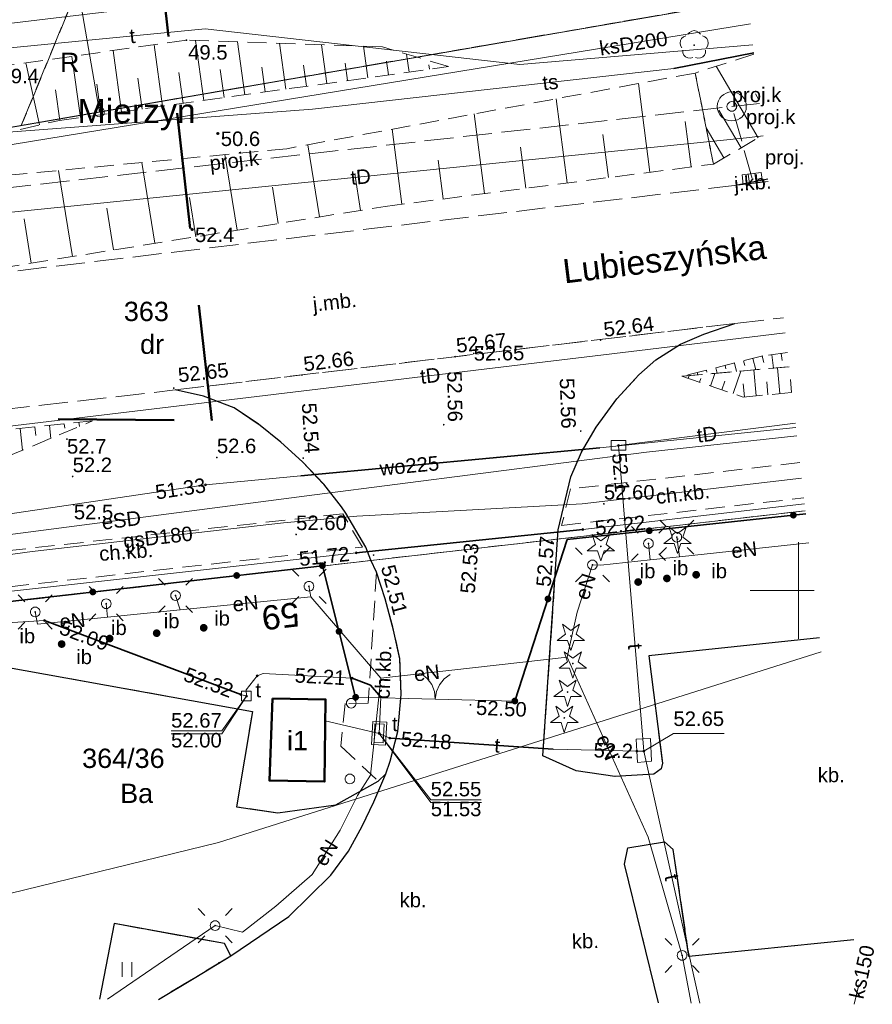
# Model space of a CAD drawing. Extents: x 5462052 to 5462554, y 5922477 to 5923179.
# Tile 27 of 42: x 5462510 to 5462554, y 5922479 to 5922530. Entities that reach past the tile are written whole.
import ezdxf
from ezdxf.enums import TextEntityAlignment as Align

# ---------------------------------------------------------------- set-up
doc = ezdxf.new("R2010")
doc.units = 0
doc.header["$PDMODE"] = 32
doc.header["$PDSIZE"] = 0.1
for name, pattern in [('PRZER1-1', [2, 1, -1]), ('PRZER2-1', [3, 2, -1]), ('PRZER3-1', [4, 3, -1]), ('PRZER3-2', [5, 3, -2])]:
    doc.linetypes.add(name, pattern=pattern)
doc.layers.get('0').update_dxf_attribs({"linetype": 'CONTINUOUS', "lineweight": 13})
doc.layers.add('!pomiar wys', color=7, linetype='CONTINUOUS')
for name, color, linetype, lineweight in [('EGBO', 7, 'CONTINUOUS', 18), ('EGBU', 7, 'CONTINUOUS', 50), ('EGBU_O', 7, 'CONTINUOUS', 50), ('EGDE', 7, 'CONTINUOUS', 18), ('EGDE_O', 7, 'CONTINUOUS', 18), ('EGPG', 7, 'CONTINUOUS', 18), ('GELULI_O', 7, 'PRZER3-1', 18), ('GEPADR', 7, 'CONTINUOUS', 18), ('GEPADR_O', 7, 'CONTINUOUS', 18), ('GESDRK', 7, 'CONTINUOUS', 0), ('GESMSC_O', 7, 'CONTINUOUS', 13), ('GUPPRZ', 7, 'CONTINUOUS', 18), ('GUPPRZ_O', 7, 'CONTINUOUS', 18), ('OTDI', 7, 'CONTINUOUS', 18), ('OTDI_O', 7, 'CONTINUOUS', 18), ('OTKC', 7, 'PRZER2-1', 18), ('OTKC_O', 7, 'PRZER2-1', 18), ('OTKJ', 7, 'PRZER3-1', 18), ('OTKJ_O', 7, 'PRZER3-1', 18), ('OTKK', 7, 'CONTINUOUS', 25), ('OTKU', 7, 'PRZER3-1', 18), ('OTKU_O', 7, 'PRZER3-1', 18), ('OTOB', 7, 'CONTINUOUS', 18), ('OTOO', 7, 'CONTINUOUS', 35), ('OTRK', 7, 'PRZER2-1', 18), ('OTRN', 7, 'CONTINUOUS', 13), ('OTRN_O', 7, 'CONTINUOUS', 13), ('OTRS', 7, 'CONTINUOUS', 13), ('OTRS_O', 7, 'CONTINUOUS', 13), ('OTZT', 7, 'PRZER2-1', 18), ('SUEO', 7, 'CONTINUOUS', 18), ('SULO', 7, 'CONTINUOUS', 35), ('SUPK', 7, 'CONTINUOUS', 18), ('SUPK_O', 7, 'CONTINUOUS', 18), ('SUPW', 7, 'CONTINUOUS', 18), ('SUPW_O', 7, 'CONTINUOUS', 18), ('zakres', 5, 'PRZER3-2', 50)]:
    doc.layers.add(name, color=color, linetype=linetype, lineweight=lineweight)
for name, color, linetype, lineweight, true_color in [('EGKK', 7, 'PRZER3-1', 18, 0x24bc24), ('EGUG', 7, 'PRZER1-1', 18, 0x008000), ('EGUG_O', 7, 'PRZER1-1', 18, 0x008000), ('OTZG', 7, 'CONTINUOUS', 18, 0x008000), ('OTZL', 7, 'CONTINUOUS', 18, 0x008000), ('SUEP', 1, 'CONTINUOUS', 18, 0xff0000), ('SUEP_O', 1, 'CONTINUOUS', 18, 0xff0000), ('SUGP', 7, 'CONTINUOUS', 18, 0xbfbf00), ('SUGP_O', 7, 'CONTINUOUS', 18, 0xbfbf00), ('SUKK', 7, 'CONTINUOUS', 18, 0x803300), ('SUKK_O', 7, 'CONTINUOUS', 18, 0x803300), ('SUKP', 7, 'CONTINUOUS', 18, 0x803300), ('SUKP_O', 7, 'CONTINUOUS', 18, 0x803300), ('SUTP', 7, 'CONTINUOUS', 18, 0xff9100), ('SUTP_O', 7, 'CONTINUOUS', 18, 0xff9100), ('SUWP', 5, 'CONTINUOUS', 18, 0x0000ff), ('SUWP_O', 5, 'CONTINUOUS', 18, 0x0000ff)]:
    doc.layers.add(name, color=color, linetype=linetype, lineweight=lineweight, true_color=true_color)
doc.styles.add('GEO-INFO', font='arial.ttf')

# ---------------------------------------------------------------- blocks, each defined once
blk = doc.blocks.new('OKRAG_PELNY')
at = {"color": 0}
blk.add_lwpolyline([(0, 0.5), (0.12941, 0.482963), (0.25, 0.433013), (0.353553, 0.353553), (0.433013, 0.25), (0.482963, 0.12941), (0.5, 0), (0.482963, -0.12941), (0.433013, -0.25), (0.353553, -0.353553), (0.25, -0.433013), (0.12941, -0.482963), (0, -0.5), (-0.12941, -0.482963), (-0.25, -0.433013), (-0.353553, -0.353553), (-0.433013, -0.25), (-0.482963, -0.12941), (-0.5, 0), (-0.482963, 0.12941), (-0.433013, 0.25), (-0.353553, 0.353553), (-0.25, 0.433013), (-0.12941, 0.482963)], close=True, dxfattribs=at)
blk = doc.blocks.new('POINT')
at = {"color": 0}
blk.add_point((0, 0), dxfattribs=at)
blk = doc.blocks.new('EPPGS')
at = {"color": 0}
blk.add_lwpolyline([(0, 0.5), (0.154508, 0.475528), (0.293893, 0.404508), (0.404508, 0.293893), (0.475528, 0.154508), (0.5, 0), (0.475528, -0.154508), (0.404508, -0.293893), (0.293893, -0.404508), (0.154508, -0.475528), (0, -0.5), (-0.154508, -0.475528), (-0.293893, -0.404508), (-0.404508, -0.293893), (-0.475528, -0.154508), (-0.5, 0), (-0.475528, 0.154508), (-0.404508, 0.293893), (-0.293893, 0.404508), (-0.154508, 0.475528)], close=True, dxfattribs=at)
blk = doc.blocks.new('KWADRAT_NIEPRZEZR')
at = {"color": 0}
blk.add_lwpolyline([(-0.5, -0.5), (0.5, -0.5), (0.5, 0.5), (-0.5, 0.5)], close=True, dxfattribs=at)
blk = doc.blocks.new('PROSTOKAT1_5-1_PELNY')
at = {"color": 0}
blk.add_lwpolyline([(0.75, -0.5), (-0.75, -0.5), (-0.75, 0.5), (0.75, 0.5)], close=True, dxfattribs=at)
blk = doc.blocks.new('SPDIP')
blk.add_hatch(color=0).paths.add_polyline_path([(0, -0.09), (0.027812, -0.085595), (0.052901, -0.072812), (0.072812, -0.052901), (0.085595, -0.027812), (0.09, 0), (0.085595, 0.027812), (0.072812, 0.052901), (0.052901, 0.072812), (0.027812, 0.085595), (0, 0.09), (-0.027812, 0.085595), (-0.052901, 0.072812), (-0.072812, 0.052901), (-0.085595, 0.027812), (-0.09, 0), (-0.085595, -0.027812), (-0.072812, -0.052901), (-0.052901, -0.072812), (-0.027812, -0.085595)])
at = {"color": 0}
blk.add_lwpolyline([(0.544942, 0.177062), (1.426676, -0.463555), (0.336792, -0.463555), (0, -1.500096), (-0.336792, -0.463555), (-1.426676, -0.463555), (-0.544942, 0.177062), (-0.881734, 1.213603), (0, 0.572986), (0.881734, 1.213603)], close=True, dxfattribs=at)
blk = doc.blocks.new('KOLO')
blk.add_hatch(color=0).paths.add_polyline_path([(-0.5, 0), (-0.482963, -0.12941), (-0.433013, -0.25), (-0.353553, -0.353553), (-0.25, -0.433013), (-0.12941, -0.482963), (0, -0.5), (0.12941, -0.482963), (0.25, -0.433013), (0.353553, -0.353553), (0.433013, -0.25), (0.482963, -0.12941), (0.5, 0), (0.482963, 0.12941), (0.433013, 0.25), (0.353553, 0.353553), (0.25, 0.433013), (0.12941, 0.482963), (0, 0.5), (-0.12941, 0.482963), (-0.25, 0.433013), (-0.353553, 0.353553), (-0.433013, 0.25), (-0.482963, 0.12941)])
blk = doc.blocks.new('SUEO')
blk.add_hatch(color=0).paths.add_polyline_path([(-0.002174, 0.089974), (0.023762, 0.086807), (0.042561, 0.0793), (0.060131, 0.066965), (0.076266, 0.047786), (0.086234, 0.025762), (0.089972, 0.002226), (0.088646, -0.015553), (0.081114, -0.038994), (0.066834, -0.060276), (0.049699, -0.075033), (0.027576, -0.085671), (0.004027, -0.08991), (-0.019639, -0.087831), (-0.040932, -0.080154), (-0.059082, -0.067892), (-0.073734, -0.051607), (-0.08374, -0.032979), (-0.089221, -0.011817), (-0.089063, 0.012951), (-0.082571, 0.035806), (-0.069528, 0.057148), (-0.048957, 0.075519), (-0.026898, 0.085887)])
at = {"color": 0}
for points in [[(-1.767767, 1.767767), (-1.06066, 1.06066)], [(1.767767, 1.767767), (1.06066, 1.06066)], [(-1.767767, -1.767767), (-1.06066, -1.06066)], [(1.767767, -1.767767), (1.06066, -1.06066)]]:
    blk.add_lwpolyline(points, dxfattribs=at)
blk = doc.blocks.new('SLBRA')
at = {"color": 0}
for points in [[(1.732051, 1), (1.414214, 0.585786), (1, 0.267949), (0.517638, 0.068148), (0, 0)], [(0, 0), (0.517638, -0.068148), (1, -0.267949), (1.414214, -0.585786), (1.732051, -1)]]:
    blk.add_lwpolyline(points, dxfattribs=at)
blk = doc.blocks.new('SUUS05')
at = {"color": 0}
blk.add_lwpolyline([(0.5, -0.25), (-0.5, -0.25), (-0.5, 0.25), (0.5, 0.25)], close=True, dxfattribs=at)
for points in [[(-0.175, -0.25), (-0.175, 0.25)], [(0.175, -0.25), (0.175, 0.25)]]:
    blk.add_lwpolyline(points, dxfattribs=at)
blk = doc.blocks.new('SPDLP')
blk.add_hatch(color=0).paths.add_polyline_path([(0, -0.09), (0.027812, -0.085595), (0.052901, -0.072812), (0.072812, -0.052901), (0.085595, -0.027812), (0.09, 0), (0.085595, 0.027812), (0.072812, 0.052901), (0.052901, 0.072812), (0.027812, 0.085595), (0, 0.09), (-0.027812, 0.085595), (-0.052901, 0.072812), (-0.072812, 0.052901), (-0.085595, 0.027812), (-0.09, 0), (-0.085595, -0.027812), (-0.072812, -0.052901), (-0.052901, -0.072812), (-0.027812, -0.085595)])
at = {"color": 0}
for points in [[(-0.648554, 1.126667), (-0.481106, 1.325358), (-0.255912, 1.454989), (0, 1.5), (0.255912, 1.454989), (0.481106, 1.325358), (0.648554, 1.126667)], [(-1.271938, -0.268652), (-1.40916, -0.048001), (-1.462858, 0.20623), (-1.426585, 0.463525), (-1.304695, 0.693003), (-1.11182, 0.867117), (-0.871109, 0.964971)], [(0.871109, 0.964971), (1.11182, 0.867117), (1.304695, 0.693003), (1.426585, 0.463525), (1.462858, 0.20623), (1.40916, -0.048001), (1.271938, -0.268652)], [(-0.137547, -1.292703), (-0.389802, -1.355024), (-0.648184, -1.327532), (-0.881678, -1.213525), (-1.062258, -1.026689), (-1.168249, -0.78945), (-1.186929, -0.530282)], [(1.186929, -0.530282), (1.168249, -0.78945), (1.062258, -1.026689), (0.881678, -1.213525), (0.648184, -1.327532), (0.389802, -1.355024), (0.137547, -1.292703)]]:
    blk.add_lwpolyline(points, dxfattribs=at)

msp = doc.modelspace()

# ---------------------------------------------------------------- hatches: boundary and pattern name
at = {"layer": 'OTZT', "linetype": 'Continuous'}
h = msp.add_hatch(dxfattribs=at)
h.set_pattern_fill('PTTU04', color=256, scale=0.5, style=0)
h.set_pattern_definition([(90, (5460000, 5920000), (-2.5, 2.5), [0.75, -4.25]), (90, (5460000.5, 5920000), (-2.5, 2.5), [0.75, -4.25])])
h.paths.add_polyline_path([(5462520.287, 5922481.713), (5462514.586, 5922482.752), (5462513.823, 5922478.842), (5462516.872, 5922478.821), (5462518.81, 5922479.98), (5462520.612, 5922481.079)], flags=0)

# ---------------------------------------------------------------- linework, layer by layer
at = {"layer": '!pomiar wys'}
for p in [(5462519.95, 5922523.657, 50.56), (5462518.614, 5922518.685, 52.39)]:
    msp.add_point(p, dxfattribs=at)
at = {"linetype": 'Continuous', "elevation": 100, "flags": 128}
for points in [[(5462550, 5922497.5), (5462550, 5922502.5)], [(5462547.5, 5922500), (5462550.819, 5922500)]]:
    msp.add_lwpolyline(points, dxfattribs=at)
for p in [(5462519.95, 5922523.657, 50.56), (5462518.614, 5922518.685, 52.39)]:
    msp.add_point(p)
at = {"layer": 'EGBU', "linetype": 'Continuous', "elevation": 10.18}
msp.add_lwpolyline([(5462522.77, 5922494.41), (5462525.52, 5922494.36), (5462525.47, 5922490.1), (5462522.62, 5922490.15)], close=True, dxfattribs=at)
at = {"layer": 'EGDE', "linetype": 'Continuous', "elevation": 10.22}
for points in [[(5462498.117, 5922571.208), (5462497.66, 5922569.67), (5462495.08, 5922560.98), (5462484.29, 5922524.66), (5462482.73, 5922519.39), (5462513.82, 5922524.77), (5462511.73, 5922536.82), (5462534.34, 5922570.388)], [(5462534.34, 5922570.388), (5462511.73, 5922536.82), (5462513.82, 5922524.77), (5462547.373, 5922530.573)], [(5462547.373, 5922530.573), (5462513.82, 5922524.77), (5462482.73, 5922519.39), (5462484.19, 5922504.97), (5462484.37, 5922501.25), (5462484.59, 5922496.59), (5462550.354, 5922504.126)], [(5462550.354, 5922504.126), (5462484.59, 5922496.59), (5462478.255, 5922479.089)]]:
    msp.add_lwpolyline(points, dxfattribs=at)
at = {"layer": 'EGKK', "linetype": 'PRZER3-1', "ltscale": 0.5, "elevation": 10.06}
for points in [[(5462501.413, 5922571.133), (5462484.511, 5922525.39), (5462484.29, 5922524.66), (5462482.73, 5922519.39), (5462509.772, 5922524.069), (5462514.6, 5922535.812), (5462543.02, 5922569.189)], [(5462543.02, 5922569.189), (5462514.6, 5922535.812), (5462509.772, 5922524.069), (5462547.373, 5922530.572)]]:
    msp.add_lwpolyline(points, dxfattribs=at)
at = {"layer": 'EGUG', "linetype": 'PRZER1-1', "ltscale": 0.5, "elevation": 10.08}
for points in [[(5462501.413, 5922571.133), (5462484.511, 5922525.39), (5462484.29, 5922524.66), (5462482.73, 5922519.39), (5462509.772, 5922524.069), (5462514.6, 5922535.812), (5462543.02, 5922569.189)], [(5462543.02, 5922569.189), (5462514.6, 5922535.812), (5462509.772, 5922524.069), (5462547.373, 5922530.572)], [(5462547.373, 5922530.572), (5462509.772, 5922524.069), (5462482.73, 5922519.39), (5462484.19, 5922504.97), (5462484.37, 5922501.25), (5462484.59, 5922496.59), (5462550.354, 5922504.126)], [(5462550.354, 5922504.126), (5462484.59, 5922496.59), (5462478.255, 5922479.089)]]:
    msp.add_lwpolyline(points, dxfattribs=at)
at = {"layer": 'GESDRK', "linetype": 'Continuous'}
for points in [[(5462060.497, 5922655.76), (5462134.138, 5922620.585), (5462140.637, 5922617.476), (5462379.257, 5922504.488), (5462394.555, 5922499.417), (5462403.439, 5922496.896), (5462407.291, 5922495.804), (5462408.693, 5922495.403), (5462424.663, 5922494.893), (5462438.609, 5922495.205), (5462484.365, 5922501.246), (5462484.586, 5922496.59), (5462550.354, 5922504.125)], [(5462547.373, 5922530.57), (5462513.822, 5922524.766), (5462482.733, 5922519.386)]]:
    msp.add_lwpolyline(points, dxfattribs=at)
at = {"layer": 'GUPPRZ_O', "linetype": 'Continuous', "elevation": 10.8, "flags": 128}
for points in [[(5462517.527, 5922492.58), (5462520.148, 5922492.58), (5462521.43, 5922494.53)], [(5462517.53, 5922492.722), (5462520.151, 5922492.722), (5462521.43, 5922494.53)], [(5462517.527, 5922492.58), (5462520.148, 5922492.58)], [(5462533.589, 5922489.021), (5462530.968, 5922489.021), (5462528.295, 5922492.6)], [(5462533.584, 5922489.163), (5462530.963, 5922489.163), (5462528.295, 5922492.6)], [(5462546.149, 5922492.595), (5462543.528, 5922492.595), (5462542.003, 5922491.67)], [(5462530.968, 5922489.021), (5462533.589, 5922489.021)]]:
    msp.add_lwpolyline(points, dxfattribs=at)
at = {"layer": 'OTKC', "linetype": 'PRZER2-1', "ltscale": 0.5, "elevation": 10.18}
for points in [[(5462550.074, 5922506.615), (5462538.199, 5922505.257), (5462537.742, 5922503.364), (5462550.28, 5922504.788)], [(5462526.412, 5922503.964), (5462508.485, 5922501.992)], [(5462509.167, 5922500.19), (5462527.431, 5922502.242), (5462526.412, 5922503.964)]]:
    msp.add_lwpolyline(points, dxfattribs=at)
msp.add_lwpolyline([(5462529.438, 5922494.619), (5462529.364, 5922496.466), (5462529.046, 5922497.934), (5462528.608, 5922499.565), (5462528.16, 5922500.95), (5462527.73, 5922494.16), (5462526.53, 5922494.15), (5462526.32, 5922491.93), (5462528.25, 5922490.12), (5462528.645, 5922490.512), (5462528.866, 5922491.162), (5462529.261, 5922492.704)], close=True, dxfattribs=at)
at = {"layer": 'OTKJ', "linetype": 'PRZER3-1', "ltscale": 0.5, "elevation": 10.18}
for points in [[(5462548.433, 5922521.173), (5462546.827, 5922520.983), (5462502.755, 5922515.739)], [(5462548.418, 5922521.298), (5462548.062, 5922521.222), (5462546.827, 5922520.983), (5462548.433, 5922521.173)], [(5462506.715, 5922509.123), (5462517.733, 5922510.376), (5462546.71, 5922513.82), (5462549.228, 5922514.12)]]:
    msp.add_lwpolyline(points, dxfattribs=at)
at = {"layer": 'OTKK', "linetype": 'Continuous', "elevation": 10.18}
for points in [[(5462548.418, 5922521.298), (5462548.062, 5922521.222), (5462546.827, 5922520.983)], [(5462542.262, 5922496.618), (5462542.963, 5922491.062), (5462542.897, 5922490.758), (5462542.512, 5922490.484), (5462540.491, 5922490.372), (5462538.493, 5922490.655), (5462536.768, 5922491.429), (5462537.566, 5922503.133), (5462538.214, 5922505.872), (5462538.763, 5922507.155), (5462539.533, 5922508.448), (5462540.592, 5922509.918), (5462541.745, 5922511.163), (5462542.617, 5922511.938), (5462543.89, 5922512.741), (5462545.104, 5922513.258), (5462546.71, 5922513.82)], [(5462520.612, 5922481.079), (5462523.623, 5922483.122), (5462525.804, 5922485.255), (5462526.706, 5922486.5), (5462527.417, 5922487.801), (5462528.028, 5922489.055), (5462528.645, 5922490.512), (5462528.866, 5922491.162), (5462529.261, 5922492.704), (5462529.438, 5922494.619), (5462529.364, 5922496.466), (5462529.046, 5922497.934), (5462528.608, 5922499.565), (5462528.16, 5922500.95), (5462527.867, 5922501.569), (5462527.6, 5922502.24), (5462526.57, 5922504), (5462526.349, 5922504.324), (5462525.434, 5922505.492), (5462524.354, 5922506.633), (5462523.216, 5922507.673), (5462522.053, 5922508.6), (5462520.793, 5922509.449), (5462519.199, 5922510.056), (5462517.733, 5922510.376)], [(5462482.684, 5922479.058), (5462482.971, 5922481.16), (5462483.881, 5922484.006), (5462485.347, 5922486.628), (5462487.315, 5922488.875), (5462489.538, 5922490.524), (5462489.725, 5922490.663), (5462491.73, 5922491.71), (5462496.398, 5922492.782), (5462500.456, 5922492.547), (5462501.349, 5922497.413), (5462521.739, 5922493.728), (5462520.918, 5922488.793), (5462523.057, 5922488.493), (5462526.047, 5922488.898), (5462528.25, 5922490.12), (5462528.645, 5922490.512)], [(5462551.096, 5922497.548), (5462542.262, 5922496.618)], [(5462542.748, 5922478.642), (5462540.999, 5922485.835), (5462541.174, 5922486.671), (5462543.066, 5922486.978)], [(5462552.858, 5922481.914), (5462544.333, 5922481.052), (5462543.626, 5922485.904), (5462543.507, 5922486.59), (5462543.066, 5922486.978)], [(5462520.612, 5922481.079), (5462520.287, 5922481.713), (5462514.586, 5922482.752), (5462513.823, 5922478.842)], [(5462516.872, 5922478.821), (5462518.81, 5922479.98), (5462520.612, 5922481.079)]]:
    msp.add_lwpolyline(points, dxfattribs=at)
at = {"layer": 'OTKU', "linetype": 'PRZER3-1', "ltscale": 0.5, "elevation": 10.18}
for points in [[(5462546.71, 5922513.82), (5462517.733, 5922510.376), (5462519.199, 5922510.056), (5462520.793, 5922509.449), (5462522.053, 5922508.6), (5462523.216, 5922507.673), (5462524.354, 5922506.633), (5462525.434, 5922505.492), (5462526.349, 5922504.324), (5462526.57, 5922504), (5462527.6, 5922502.24), (5462527.867, 5922501.569), (5462528.16, 5922500.95), (5462528.608, 5922499.565), (5462529.046, 5922497.934), (5462529.364, 5922496.466), (5462529.438, 5922494.619), (5462529.261, 5922492.704), (5462528.866, 5922491.162), (5462528.645, 5922490.512)], [(5462542.512, 5922490.484), (5462540.491, 5922490.372), (5462538.493, 5922490.655), (5462536.768, 5922491.429), (5462537.566, 5922503.133), (5462538.214, 5922505.872), (5462538.763, 5922507.155), (5462539.533, 5922508.448), (5462540.592, 5922509.918), (5462541.745, 5922511.163), (5462542.617, 5922511.938), (5462543.89, 5922512.741), (5462545.104, 5922513.258), (5462546.71, 5922513.82)], [(5462528.645, 5922490.512), (5462528.25, 5922490.12), (5462526.047, 5922488.898), (5462523.057, 5922488.493), (5462520.918, 5922488.793), (5462521.739, 5922493.728), (5462501.349, 5922497.413), (5462500.456, 5922492.547), (5462496.398, 5922492.782), (5462491.73, 5922491.71), (5462489.725, 5922490.663), (5462487.315, 5922488.875), (5462485.347, 5922486.628), (5462483.881, 5922484.006), (5462482.971, 5922481.16), (5462482.684, 5922479.058)], [(5462551.096, 5922497.548), (5462542.262, 5922496.618), (5462542.963, 5922491.062), (5462542.897, 5922490.758), (5462542.512, 5922490.484)], [(5462540.999, 5922485.835), (5462541.174, 5922486.671), (5462543.066, 5922486.978)], [(5462543.066, 5922486.978), (5462543.507, 5922486.59), (5462543.626, 5922485.904), (5462544.333, 5922481.052), (5462552.858, 5922481.914)], [(5462542.748, 5922478.642), (5462540.999, 5922485.835)], [(5462513.823, 5922478.842), (5462514.586, 5922482.752), (5462520.287, 5922481.713), (5462520.612, 5922481.079)], [(5462520.612, 5922481.079), (5462518.81, 5922479.98), (5462516.872, 5922478.821)]]:
    msp.add_lwpolyline(points, dxfattribs=at)
at = {"layer": 'OTOB', "linetype": 'Continuous', "elevation": 10.18}
msp.add_lwpolyline([(5462535.318, 5922494.272), (5462527.08, 5922494.469)], dxfattribs=at)
at = {"layer": 'OTOO', "linetype": 'Continuous', "elevation": 10.18}
for points in [[(5462550.372, 5922503.963), (5462538.033, 5922502.632), (5462535.318, 5922494.272)], [(5462509.037, 5922499.413), (5462525.36, 5922501.28)], [(5462525.36, 5922501.28), (5462527.08, 5922494.469)]]:
    msp.add_lwpolyline(points, dxfattribs=at)
at = {"layer": 'OTRK', "linetype": 'PRZER2-1', "ltscale": 0.5, "elevation": 10.06}
for points in [[(5462528.47, 5922528.14), (5462518.32, 5922528.49), (5462508.53, 5922527.1), (5462498.28, 5922523.37), (5462485.37, 5922521.5)], [(5462531.89, 5922527.12), (5462528.47, 5922528.14)], [(5462547.69, 5922527.763), (5462544.654, 5922526.787), (5462545.597, 5922522.072)], [(5462485.37, 5922521.5), (5462498, 5922521.24), (5462511.75, 5922524.33), (5462531.89, 5922527.12)], [(5462545.597, 5922522.072), (5462544.654, 5922526.787), (5462523.52, 5922522.87), (5462502.128, 5922520.826), (5462502.755, 5922515.739)], [(5462545.597, 5922522.072), (5462548.161, 5922523.582)], [(5462502.755, 5922515.739), (5462528.61, 5922519.88), (5462545.597, 5922522.072)], [(5462549.432, 5922512.31), (5462548.154, 5922512.143), (5462543.963, 5922511.084)], [(5462549.514, 5922511.582), (5462543.963, 5922511.084)], [(5462543.963, 5922511.084), (5462549.514, 5922511.582)], [(5462543.963, 5922511.084), (5462547.138, 5922510.011), (5462549.664, 5922510.246)], [(5462490.016, 5922506.032), (5462491.712, 5922504.726), (5462495.698, 5922504.95), (5462507.582, 5922506.313), (5462513.463, 5922508.776)], [(5462513.463, 5922508.776), (5462507.432, 5922508.143), (5462495.428, 5922506.847), (5462490.016, 5922506.032)]]:
    msp.add_lwpolyline(points, dxfattribs=at)
at = {"layer": 'OTRK', "linetype": 'Continuous', "elevation": 10.06, "flags": 128}
for points in [[(5462517.088, 5922525.069), (5462516.647, 5922528.252)], [(5462519.214, 5922525.364), (5462518.783, 5922528.474)], [(5462521.34, 5922525.658), (5462520.96, 5922528.399)], [(5462523.466, 5922525.953), (5462523.137, 5922528.324)], [(5462525.592, 5922526.247), (5462525.314, 5922528.249)], [(5462514.962, 5922524.775), (5462514.522, 5922527.951)], [(5462527.718, 5922526.542), (5462527.492, 5922528.174)], [(5462529.715, 5922527.769), (5462529.844, 5922526.837)], [(5462510.725, 5922524.1), (5462510.004, 5922527.309)], [(5462512.836, 5922524.48), (5462512.397, 5922527.649)], [(5462526.655, 5922526.395), (5462526.529, 5922527.303)], [(5462528.781, 5922526.689), (5462528.683, 5922527.398)], [(5462530.907, 5922526.984), (5462530.876, 5922527.208)], [(5462518.151, 5922525.217), (5462517.93, 5922526.81)], [(5462520.277, 5922525.511), (5462520.074, 5922526.974)], [(5462522.403, 5922525.806), (5462522.226, 5922527.084)], [(5462524.529, 5922526.1), (5462524.377, 5922527.193)], [(5462547.915, 5922523.438), (5462545.737, 5922527.136)], [(5462513.899, 5922524.628), (5462513.679, 5922526.214)], [(5462516.025, 5922524.922), (5462515.804, 5922526.512)], [(5462542.307, 5922521.648), (5462541.714, 5922526.242)], [(5462511.773, 5922524.333), (5462511.553, 5922525.916)], [(5462547.956, 5922525.401), (5462547.774, 5922525.71)], [(5462538.027, 5922521.095), (5462537.465, 5922525.455)], [(5462533.748, 5922520.543), (5462533.215, 5922524.667)], [(5462547.026, 5922522.914), (5462545.878, 5922524.863)], [(5462544.446, 5922521.924), (5462544.142, 5922524.28)], [(5462529.468, 5922519.991), (5462528.966, 5922523.88)], [(5462546.137, 5922522.39), (5462545.223, 5922523.942)], [(5462540.167, 5922521.371), (5462539.878, 5922523.61)], [(5462525.204, 5922519.334), (5462524.605, 5922523.071)], [(5462535.887, 5922520.819), (5462535.614, 5922522.94)], [(5462516.683, 5922517.97), (5462516.013, 5922522.153)], [(5462520.943, 5922518.652), (5462520.317, 5922522.564)], [(5462531.608, 5922520.267), (5462531.349, 5922522.27)], [(5462512.422, 5922517.287), (5462511.709, 5922521.741)], [(5462527.334, 5922519.676), (5462527.031, 5922521.57)], [(5462523.074, 5922518.993), (5462522.771, 5922520.881)], [(5462518.813, 5922518.311), (5462518.489, 5922520.335)], [(5462514.552, 5922517.628), (5462514.206, 5922519.788)], [(5462510.292, 5922516.946), (5462509.924, 5922519.241)], [(5462547.642, 5922512.013), (5462547.79, 5922511.427)], [(5462548.122, 5922512.135), (5462548.206, 5922511.804)], [(5462548.613, 5922512.203), (5462548.704, 5922511.51)], [(5462549.105, 5922512.267), (5462549.151, 5922511.911)], [(5462545.239, 5922511.406), (5462545.265, 5922511.305)], [(5462545.72, 5922511.528), (5462545.79, 5922511.248)], [(5462546.2, 5922511.649), (5462546.245, 5922511.471)], [(5462546.681, 5922511.771), (5462546.79, 5922511.338)], [(5462547.161, 5922511.892), (5462547.226, 5922511.637)], [(5462547.809, 5922510.074), (5462547.684, 5922511.418)], [(5462549.03, 5922510.187), (5462548.906, 5922511.528)], [(5462544.278, 5922511.163), (5462544.284, 5922511.138)], [(5462544.29, 5922510.973), (5462544.339, 5922511.118)], [(5462544.759, 5922511.285), (5462544.791, 5922511.158)], [(5462544.871, 5922510.777), (5462544.939, 5922510.977)], [(5462545.452, 5922510.581), (5462545.674, 5922511.237)], [(5462546.614, 5922510.188), (5462547.009, 5922511.357)], [(5462549.641, 5922510.244), (5462549.579, 5922510.913)], [(5462546.033, 5922510.384), (5462546.188, 5922510.841)], [(5462547.198, 5922510.017), (5462547.136, 5922510.69)], [(5462548.42, 5922510.13), (5462548.357, 5922510.802)], [(5462509.714, 5922508.382), (5462509.832, 5922507.255)], [(5462510.475, 5922508.462), (5462510.522, 5922508.013)], [(5462511.236, 5922508.542), (5462511.306, 5922507.873)], [(5462511.997, 5922508.622), (5462512.02, 5922508.402)], [(5462512.758, 5922508.702), (5462512.78, 5922508.49)]]:
    msp.add_lwpolyline(points, dxfattribs=at)
at = {"layer": 'OTZT', "linetype": 'PRZER2-1', "ltscale": 0.5, "elevation": 10.1}
for points in [[(5462520.287, 5922481.713), (5462514.586, 5922482.752), (5462513.823, 5922478.842)], [(5462516.872, 5922478.821), (5462518.81, 5922479.98), (5462520.612, 5922481.079), (5462520.287, 5922481.713)]]:
    msp.add_lwpolyline(points, dxfattribs=at)
at = {"layer": 'SUEP', "linetype": 'Continuous', "elevation": 10.14}
for points in [[(5462479.898, 5922479.077), (5462482.908, 5922487.592), (5462487.047, 5922500.126), (5462487.526, 5922500.61), (5462504.955, 5922502.334), (5462524.944, 5922504.95), (5462542.137, 5922507.16), (5462549.917, 5922508)], [(5462549.917, 5922508), (5462542.137, 5922507.16), (5462524.944, 5922504.95), (5462504.955, 5922502.334), (5462487.526, 5922500.61), (5462487.047, 5922500.126), (5462482.908, 5922487.592), (5462479.898, 5922479.077)], [(5462550.313, 5922504.487), (5462538.84, 5922503.15), (5462527.11, 5922501.94), (5462485.991, 5922497.375), (5462484.5, 5922497.21), (5462483.002, 5922497.126), (5462478.27, 5922496.86)], [(5462550.313, 5922504.487), (5462538.84, 5922503.15), (5462527.11, 5922501.94), (5462485.991, 5922497.375), (5462484.5, 5922497.21), (5462483.002, 5922497.126), (5462478.27, 5922496.86)], [(5462543.703, 5922502.755), (5462543.839, 5922501.744)], [(5462542.237, 5922502.43), (5462542.329, 5922501.582)], [(5462543.839, 5922501.744), (5462550.541, 5922502.467)], [(5462542.329, 5922501.582), (5462543.839, 5922501.744)], [(5462538.02, 5922496.546), (5462538.542, 5922498.867), (5462539.336, 5922501.323), (5462539.777, 5922501.307), (5462542.329, 5922501.582)], [(5462524.76, 5922499.672), (5462524.662, 5922500.213)], [(5462514.244, 5922478.839), (5462519.806, 5922482.645), (5462521.224, 5922482.306), (5462522.955, 5922483.646), (5462524.835, 5922485.284), (5462526.274, 5922487.581), (5462527.171, 5922489.383), (5462527.85, 5922490.435), (5462528.382, 5922495.454), (5462524.76, 5922499.672)], [(5462517.758, 5922499.733), (5462517.993, 5922498.993)], [(5462517.993, 5922498.993), (5462524.76, 5922499.672)], [(5462524.76, 5922499.672), (5462528.382, 5922495.454), (5462538.02, 5922496.546)], [(5462514.169, 5922499.313), (5462514.24, 5922498.612)], [(5462510.494, 5922498.883), (5462510.609, 5922498.244), (5462514.24, 5922498.612)], [(5462514.24, 5922498.612), (5462517.993, 5922498.993)], [(5462544.439, 5922478.63), (5462543.976, 5922481.103), (5462542.214, 5922487.219), (5462538.02, 5922496.546)]]:
    msp.add_lwpolyline(points, dxfattribs=at)
at = {"layer": 'SUGP', "linetype": 'Continuous', "elevation": 10.14}
msp.add_lwpolyline([(5462487.179, 5922502.195), (5462489.548, 5922500.86), (5462490.67, 5922500.803), (5462493.097, 5922500.12), (5462500.38, 5922500.656), (5462510.346, 5922502.011), (5462523.343, 5922503.494), (5462527.146, 5922503.847), (5462538.807, 5922504.479), (5462550.164, 5922505.812)], dxfattribs=at)
at = {"layer": 'SUKP', "linetype": 'Continuous', "elevation": 10.14}
for points in [[(5462483.989, 5922520.299), (5462492.544, 5922521.084), (5462501.369, 5922521.786), (5462547.513, 5922529.329)], [(5462553.121, 5922479.583), (5462552.89, 5922478.572)]]:
    msp.add_lwpolyline(points, dxfattribs=at)
at = {"layer": 'SUKP', "linetype": 'PRZER3-1', "ltscale": 0.5, "elevation": 10.14}
for points in [[(5462494.874, 5922519.249), (5462546.549, 5922525.057), (5462547.977, 5922525.217)], [(5462547.604, 5922521.33), (5462546.549, 5922525.057)]]:
    msp.add_lwpolyline(points, dxfattribs=at)
at = {"layer": 'SULO', "linetype": 'Continuous', "elevation": 10.12}
for points in [[(5462547.683, 5922527.826), (5462543.55, 5922527.02)], [(5462524.24, 5922505.93), (5462539.71, 5922507.38)], [(5462538.84, 5922503.15), (5462527.11, 5922501.94)], [(5462521.13, 5922494.61), (5462510.97, 5922498.44)], [(5462526.9, 5922495.45), (5462527.85, 5922495.09), (5462528.38, 5922494.48)], [(5462537.299, 5922491.777), (5462528.85, 5922492.358)]]:
    msp.add_lwpolyline(points, dxfattribs=at)
at = {"layer": 'SUPK', "linetype": 'Continuous', "elevation": 10.14}
msp.add_lwpolyline([(5462546.549, 5922525.807, 1), (5462546.549, 5922524.307, 1)], format="xyb", close=True, dxfattribs=at)
for points in [[(5462527.97, 5922493.22), (5462527.9, 5922492.02), (5462528.62, 5922491.98), (5462528.69, 5922493.18)], [(5462542.388, 5922491.151), (5462542.335, 5922492.339), (5462541.605, 5922492.307), (5462541.633, 5922491.678), (5462541.66, 5922491.09)]]:
    msp.add_lwpolyline(points, close=True, dxfattribs=at)
at = {"layer": 'SUPW', "linetype": 'Continuous', "elevation": 10.16}
msp.add_lwpolyline([(5462528.08, 5922493.09), (5462528.03, 5922492.13), (5462528.51, 5922492.11), (5462528.56, 5922493.07)], close=True, dxfattribs=at)
at = {"layer": 'SUTP', "linetype": 'Continuous', "elevation": 10.14}
for points in [[(5462547.683, 5922527.826), (5462543.55, 5922527.02), (5462524.84, 5922524.92), (5462507.72, 5922523.62), (5462502.22, 5922521.53), (5462483.55, 5922520.87), (5462479.66, 5922520.71), (5462477.56, 5922520.65), (5462471.35, 5922523.46), (5462456.26, 5922523.13), (5462436.34, 5922522.51), (5462433.07, 5922522.8), (5462409.52, 5922527.24), (5462401.87, 5922528.98), (5462382.57, 5922532.38), (5462360.07, 5922540.28), (5462337.44, 5922548.03), (5462309.69, 5922561.16), (5462305.81, 5922561.72), (5462299.8, 5922566.07), (5462280.06, 5922575.51), (5462249.92, 5922589.92)], [(5462547.001, 5922533.873), (5462511.433, 5922529.628), (5462506.814, 5922529.078), (5462484.418, 5922524.688)], [(5462547.635, 5922528.245), (5462535.575, 5922527.222), (5462519.291, 5922529.068), (5462508.306, 5922528.005), (5462491.409, 5922524.05), (5462483.624, 5922522.412)], [(5462548.167, 5922523.528), (5462547.302, 5922523.433), (5462507.377, 5922519.392), (5462484.107, 5922514.757)], [(5462484.701, 5922505.116), (5462506.734, 5922508.208), (5462542.195, 5922512.47), (5462549.317, 5922513.329)], [(5462549.843, 5922508.66), (5462540.686, 5922507.508)], [(5462540.686, 5922507.508), (5462542.003, 5922491.67)], [(5462478.894, 5922479.084), (5462484.8, 5922494.54), (5462485.47, 5922494.76), (5462485.76, 5922494.81), (5462486.04, 5922494.83), (5462497.76, 5922496.61), (5462501.33, 5922497.84), (5462510.97, 5922498.44), (5462521.13, 5922494.61), (5462521.43, 5922494.53), (5462521.41, 5922494.86), (5462521.98, 5922495.58), (5462522.29, 5922495.7), (5462526.9, 5922495.45), (5462527.85, 5922495.09), (5462528.38, 5922494.48), (5462528.295, 5922492.6)], [(5462528.295, 5922492.6), (5462525.507, 5922493.25)], [(5462528.295, 5922492.6), (5462528.85, 5922492.358), (5462537.299, 5922491.777), (5462541.633, 5922491.678), (5462542.003, 5922491.67)], [(5462542.003, 5922491.67), (5462544.9, 5922478.627)]]:
    msp.add_lwpolyline(points, dxfattribs=at)
at = {"layer": 'SUWP', "linetype": 'Continuous', "elevation": 10.14}
for points in [[(5462549.868, 5922508.437), (5462539.71, 5922507.38), (5462524.24, 5922505.93), (5462519.31, 5922505.46), (5462496.62, 5922502.1), (5462494.45, 5922501.71), (5462483.51, 5922500.16), (5462451.54, 5922499.04), (5462432.73, 5922498.61), (5462415.49, 5922498.78), (5462403.68, 5922500.33), (5462402.572, 5922497.283), (5462402.34, 5922496.72), (5462394.84, 5922498.91), (5462392.745, 5922499.44), (5462385.55, 5922501.71), (5462352.24, 5922514.27), (5462338.56, 5922519.58), (5462330.68, 5922522.81), (5462319.51, 5922527.92), (5462300.204, 5922537.187), (5462235.6, 5922568.2)], [(5462487.571, 5922479.024), (5462519.985, 5922486.952), (5462551.178, 5922496.815)]]:
    msp.add_lwpolyline(points, dxfattribs=at)
at = {"layer": 'zakres', "ltscale": 2, "elevation": 10.04}
msp.add_lwpolyline([(5462132.023, 5922631.89), (5462350.164, 5922528.87), (5462411.691, 5922509.55), (5462519.637, 5922508.803), (5462516.031, 5922540.795), (5462419.676, 5922542.975), (5462148.358, 5922668.943), (5462333.731, 5923125.01)], dxfattribs=at)

# ---------------------------------------------------------------- block references
at = {"layer": 'EGBO', "xscale": 0.5, "yscale": 0.5}
for p in [(5462526.85, 5922494.16, 10.2), (5462526.78, 5922490.24, 10.2)]:
    msp.add_blockref('OKRAG_PELNY', p, dxfattribs=at)
at = {"layer": 'EGPG', "xscale": 0.5, "yscale": 0.5}
msp.add_blockref('EPPGS', (5462513.82, 5922524.77, 10.24), dxfattribs=at)
at = {"layer": 'GEPADR'}
msp.add_blockref('POINT', (5462522.498, 5922498.313, 10.28), dxfattribs=at)
at = {"layer": 'GUPPRZ'}
for p in [(5462540.686, 5922507.508, 10.16), (5462519.31, 5922505.46, 10.16), (5462538.84, 5922503.15, 10.16), (5462527.11, 5922501.94, 10.16), (5462510.97, 5922498.44, 10.16), (5462521.98, 5922495.58, 10.16), (5462526.9, 5922495.45, 10.16), (5462521.13, 5922494.61, 10.16), (5462521.43, 5922494.53, 10.16), (5462521.43, 5922494.53, 10.16), (5462528.295, 5922492.6, 10.16), (5462528.295, 5922492.6, 10.16), (5462528.85, 5922492.358, 10.16), (5462541.633, 5922491.678, 10.16), (5462542.003, 5922491.67, 10.16)]:
    msp.add_blockref('POINT', p, dxfattribs=at)
at = {"layer": 'OTDI', "xscale": 0.4, "yscale": 0.4}
for p in [(5462543.191, 5922500.621, 10.2), (5462544.703, 5922500.811, 10.2), (5462541.702, 5922500.434, 10.2), (5462519.216, 5922498.065, 10.2), (5462514.348, 5922497.507, 10.2), (5462516.782, 5922497.786, 10.2), (5462511.864, 5922497.223, 10.2)]:
    msp.add_blockref('KOLO', p, dxfattribs=at)
at = {"layer": 'OTOB', "xscale": 0.75, "yscale": 0.75, "rotation": 88.62802905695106}
msp.add_blockref('SLBRA', (5462531.199, 5922494.371, 10.18), dxfattribs=at)
at = {"layer": 'OTOO', "xscale": 0.35, "yscale": 0.35}
for p in [(5462549.736, 5922503.895, 10.18), (5462542.279, 5922503.09, 10.18), (5462525.36, 5922501.28, 10.18), (5462525.36, 5922501.28, 10.18), (5462520.924, 5922500.773, 10.18), (5462513.473, 5922499.92, 10.18), (5462537.036, 5922499.56, 10.18), (5462526.22, 5922497.875, 10.18), (5462527.08, 5922494.469, 10.18), (5462535.318, 5922494.272, 10.18)]:
    msp.add_blockref('KOLO', p, dxfattribs=at)
at = {"layer": 'OTRN', "xscale": 0.09, "yscale": 0.09}
for p in [(5462518.32, 5922528.49, 10.08), (5462512.139, 5922507.832, 10.08), (5462519.898, 5922506.881, 10.08), (5462512.433, 5922505.899, 10.08), (5462512.495, 5922504.431, 10.08)]:
    msp.add_blockref('KOLO', p, dxfattribs=at)
at = {"layer": 'OTRS', "xscale": 0.09, "yscale": 0.09}
for p in [(5462539.76, 5922512.96, 10.08), (5462532.23, 5922512.1, 10.08), (5462533.19, 5922512.27, 10.08), (5462524.3, 5922511.15, 10.08), (5462517.666, 5922510.476, 10.08), (5462531.64, 5922508.58, 10.08), (5462538.73, 5922508.25, 10.08), (5462524.37, 5922506.85, 10.08), (5462539.93, 5922504.48, 10.08), (5462524, 5922502.9, 10.08), (5462533.16, 5922502.18, 10.08), (5462537.24, 5922502.52, 10.08), (5462528.01, 5922501.83, 10.08), (5462533.022, 5922494.073, 10.08)]:
    msp.add_blockref('KOLO', p, dxfattribs=at)
at = {"layer": 'OTZG', "xscale": 0.5, "yscale": 0.5}
for p in [(5462543.74, 5922502.66, 10.12), (5462539.77, 5922502.28, 10.12), (5462538.22, 5922497.64, 10.12), (5462538.32, 5922496.21, 10.12), (5462538.05, 5922494.74, 10.12), (5462537.88, 5922493.4, 10.12)]:
    msp.add_blockref('SPDIP', p, dxfattribs=at)
at = {"layer": 'OTZL', "xscale": 0.5, "yscale": 0.5}
msp.add_blockref('SPDLP', (5462544.6, 5922528.23, 10.12), dxfattribs=at)
at = {"layer": 'SUEO', "xscale": 0.5, "yscale": 0.5}
for name, p in [('SUEO', (5462542.237, 5922502.43, 10.15)), ('SUEO', (5462543.703, 5922502.755, 10.15)), ('OKRAG_PELNY', (5462543.703, 5922502.755, 10.16)), ('OKRAG_PELNY', (5462542.237, 5922502.43, 10.16)), ('SUEO', (5462539.336, 5922501.323, 10.15)), ('OKRAG_PELNY', (5462539.336, 5922501.323, 10.16)), ('SUEO', (5462524.662, 5922500.213, 10.15)), ('SUEO', (5462514.169, 5922499.313, 10.15)), ('SUEO', (5462517.758, 5922499.733, 10.15)), ('OKRAG_PELNY', (5462524.662, 5922500.213, 10.16)), ('SUEO', (5462510.494, 5922498.883, 10.15)), ('OKRAG_PELNY', (5462517.758, 5922499.733, 10.16)), ('OKRAG_PELNY', (5462514.169, 5922499.313, 10.16)), ('OKRAG_PELNY', (5462510.494, 5922498.883, 10.16)), ('SUEO', (5462519.806, 5922482.645, 10.15)), ('OKRAG_PELNY', (5462519.806, 5922482.645, 10.16)), ('SUEO', (5462543.976, 5922481.103, 10.15)), ('OKRAG_PELNY', (5462543.976, 5922481.103, 10.16))]:
    msp.add_blockref(name, p, dxfattribs=at)
at = {"layer": 'SUKK', "rotation": 7.224526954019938}
msp.add_blockref('SUUS05', (5462547.604, 5922521.33, 10.16), dxfattribs=at)
at = {"layer": 'SUPK', "xscale": 0.5, "yscale": 0.5}
for name, p in [('PROSTOKAT1_5-1_PELNY', (5462540.686, 5922507.508, 10.16)), ('KWADRAT_NIEPRZEZR', (5462521.43, 5922494.53, 10.16))]:
    msp.add_blockref(name, p, dxfattribs=at)
at = {"layer": 'SUPW', "xscale": 0.5, "yscale": 0.5}
for name, p in [('OKRAG_PELNY', (5462546.549, 5922525.057, 10.18)), ('KWADRAT_NIEPRZEZR', (5462521.43, 5922494.53, 10.18))]:
    msp.add_blockref(name, p, dxfattribs=at)

# ---------------------------------------------------------------- texts
at = {"layer": '!pomiar wys', "style": 'GEO-INFO'}
for s, p in [('50.6', (5462520.1, 5922523.007)), ('52.4', (5462518.764, 5922518.035))]:
    msp.add_text(s, height=0.75, dxfattribs=at).set_placement(p)
at = {"layer": 'EGBU_O', "linetype": 'Continuous', "style": 'GEO-INFO'}
msp.add_text('i1', height=1, dxfattribs=at).set_placement((5462524.07, 5922492.255, 10.8), align=Align.MIDDLE)
at = {"layer": 'EGDE_O', "linetype": 'Continuous', "style": 'GEO-INFO'}
for s, p in [('363', (5462516.248, 5922514.445, 10.8)), ('364/36', (5462515.058, 5922491.308, 10.8))]:
    msp.add_text(s, height=1, dxfattribs=at).set_placement(p, align=Align.MIDDLE_CENTER)
at = {"layer": 'EGUG_O', "linetype": 'Continuous', "style": 'GEO-INFO'}
msp.add_text('R', height=1, dxfattribs=at).set_placement((5462512.281, 5922527.337, 10.8), align=Align.MIDDLE)
for s, p in [('dr', (5462516.542, 5922512.746, 10.8)), ('Ba', (5462515.745, 5922489.495, 10.8))]:
    msp.add_text(s, height=1, dxfattribs=at).set_placement(p, align=Align.MIDDLE_CENTER)
at = {"layer": 'GELULI_O', "linetype": 'Continuous', "style": 'GEO-INFO'}
msp.add_text('Lubieszyńska', height=1.25, rotation=6.9795, dxfattribs=at).set_placement((5462543.075, 5922517.009, 10.8), align=Align.MIDDLE)
at = {"layer": 'GEPADR_O', "linetype": 'Continuous', "style": 'GEO-INFO'}
msp.add_text('59', height=1.25, rotation=186.5352, dxfattribs=at).set_placement((5462524.23, 5922498.151, 10.8), align=Align.TOP_LEFT)
at = {"layer": 'GESMSC_O', "linetype": 'Continuous', "style": 'GEO-INFO'}
msp.add_text('Mierzyn', height=1.25, dxfattribs=at).set_placement((5462515.743, 5922524.819, 10.8), align=Align.MIDDLE_CENTER)
at = {"layer": 'GUPPRZ_O', "linetype": 'Continuous', "style": 'GEO-INFO'}
for s, rotation, p in [('52.1', 274.7533, (5462540.719, 5922507.118, 10.8)), ('52.22', 6.6455, (5462539.472, 5922503.224, 10.8)), ('52.09', 339.345, (5462511.814, 5922498.122, 10.8)), ('52.18', 356.0635, (5462529.427, 5922492.319, 10.8))]:
    msp.add_text(s, height=0.75, rotation=rotation, dxfattribs=at).set_placement(p, align=Align.MIDDLE_LEFT)
for s, rotation, p in [('51.33', 8.4233, (5462519.31, 5922505.46, 10.8)), ('51.72', 5.9655, (5462526.759, 5922501.901, 10.8)), ('52.32', 339.3093, (5462520.696, 5922494.774, 10.8)), ('52.21', 356.8959, (5462526.549, 5922495.469, 10.8)), ('52.2', 358.6946, (5462541.436, 5922491.683, 10.8))]:
    msp.add_text(s, height=0.75, rotation=rotation, dxfattribs=at).set_placement(p, align=Align.MIDDLE_RIGHT)
msp.add_text('52.67', height=0.75, rotation=360, dxfattribs=at).set_placement((5462520.151, 5922493.647), align=Align.TOP_RIGHT)
for s, p in [('52.65', (5462543.528, 5922492.756)), ('51.53', (5462530.968, 5922488.086))]:
    msp.add_text(s, height=0.75, rotation=360, dxfattribs=at).set_placement(p, align=Align.BOTTOM_LEFT)
msp.add_text('52.00', height=0.75, rotation=360, dxfattribs=at).set_placement((5462520.148, 5922491.645), align=Align.BOTTOM_RIGHT)
msp.add_text('52.55', height=0.75, rotation=360, dxfattribs=at).set_placement((5462530.963, 5922490.089), align=Align.TOP_LEFT)
at = {"layer": 'OTDI_O', "linetype": 'Continuous', "style": 'GEO-INFO'}
for p in [(5462543.89, 5922501.173, 10.8), (5462542.188, 5922501.021, 10.8), (5462545.895, 5922501.021, 10.8), (5462517.554, 5922498.434, 10.8), (5462520.165, 5922498.572, 10.8), (5462510.083, 5922497.655, 10.8), (5462514.824, 5922498.08, 10.8)]:
    msp.add_text('ib', height=0.75, rotation=360, dxfattribs=at).set_placement(p, align=Align.MIDDLE)
msp.add_text('ib', height=0.75, rotation=360, dxfattribs=at).set_placement((5462512.617, 5922496.934, 10.8), align=Align.TOP_LEFT)
at = {"layer": 'OTKC_O', "linetype": 'Continuous', "style": 'GEO-INFO'}
msp.add_text('ch.kb.', height=0.75, rotation=6.3966, dxfattribs=at).set_placement((5462544.011, 5922504.999, 10.8), align=Align.MIDDLE_CENTER)
for rotation, p in [(4.316, (5462515.198, 5922502.016, 10.8)), (87.8789, (5462528.496, 5922495.773, 10.8))]:
    msp.add_text('ch.kb.', height=0.75, rotation=rotation, dxfattribs=at).set_placement(p, align=Align.MIDDLE)
at = {"layer": 'OTKJ_O', "linetype": 'Continuous', "style": 'GEO-INFO'}
for s, rotation, p in [('j.kb.', 4.3708, (5462547.63, 5922521.108, 10.8)), ('j.mb.', 6.3402, (5462525.991, 5922514.931, 10.8))]:
    msp.add_text(s, height=0.75, rotation=rotation, dxfattribs=at).set_placement(p, align=Align.MIDDLE_CENTER)
at = {"layer": 'OTKU_O', "linetype": 'Continuous', "style": 'GEO-INFO'}
for p in [(5462551.695, 5922490.46, 10.8), (5462530.053, 5922483.985, 10.8)]:
    msp.add_text('kb.', height=0.75, rotation=360, dxfattribs=at).set_placement(p, align=Align.MIDDLE)
msp.add_text('kb.', height=0.75, rotation=1.5074, dxfattribs=at).set_placement((5462538.969, 5922481.843, 10.8), align=Align.MIDDLE_CENTER)
at = {"layer": 'OTRN_O', "linetype": 'Continuous', "style": 'GEO-INFO'}
for s, p in [('49.5', (5462518.411, 5922528.231, 10.8)), ('49.4', (5462508.65, 5922527.005, 10.8)), ('52.7', (5462512.139, 5922507.832, 10.8)), ('52.5', (5462512.495, 5922504.431, 10.8))]:
    msp.add_text(s, height=0.75, rotation=360, dxfattribs=at).set_placement(p, align=Align.TOP_LEFT)
for s, p in [('52.6', (5462519.898, 5922506.881, 10.8)), ('52.2', (5462512.433, 5922505.899, 10.8))]:
    msp.add_text(s, height=0.75, rotation=360, dxfattribs=at).set_placement(p, align=Align.BOTTOM_LEFT)
at = {"layer": 'OTRS_O', "linetype": 'Continuous', "style": 'GEO-INFO'}
for s, rotation, p in [('52.64', 7.089, (5462539.96, 5922513.129, 10.8)), ('52.67', 6.5155, (5462532.326, 5922512.298, 10.8)), ('52.66', 6.778, (5462524.423, 5922511.339, 10.8)), ('52.53', 85.5737, (5462533.242, 5922499.814, 10.8)), ('52.57', 85.5737, (5462537.172, 5922500.166, 10.8)), ('52.51', 284.8962, (5462528.38, 5922501.204, 10.8))]:
    msp.add_text(s, height=0.75, rotation=rotation, dxfattribs=at).set_placement(p)
msp.add_text('52.65', height=0.75, rotation=0.5166, dxfattribs=at).set_placement((5462533.19, 5922512.27, 10.8), align=Align.MIDDLE_LEFT)
for s, rotation, p in [('52.65', 6.1504, (5462517.952, 5922510.547, 10.8)), ('52.60', 360, (5462539.93, 5922504.48, 10.8)), ('52.60', 360, (5462524, 5922502.9, 10.8)), ('52.50', 357.7208, (5462533.288, 5922493.337, 10.8))]:
    msp.add_text(s, height=0.75, rotation=rotation, dxfattribs=at).set_placement(p, align=Align.BOTTOM_LEFT)
for s, rotation, p in [('52.56', 270.799, (5462531.857, 5922508.721, 10.8)), ('52.56', 272.0234, (5462537.732, 5922508.362, 10.8)), ('52.54', 273.6505, (5462524.458, 5922507.07, 10.8))]:
    msp.add_text(s, height=0.75, rotation=rotation, dxfattribs=at).set_placement(p, align=Align.RIGHT)
at = {"layer": 'SUEP_O', "linetype": 'Continuous', "style": 'GEO-INFO'}
for s, rotation, p in [('eSD', 7.4552, (5462514.95, 5922503.642, 10.8)), ('eSD', 7.4552, (5462514.95, 5922503.642, 10.8)), ('eN', 6.1507, (5462547.19, 5922502.105, 10.8)), ('eN', 294.2102, (5462540.117, 5922491.882, 10.8))]:
    msp.add_text(s, height=0.75, rotation=rotation, dxfattribs=at).set_placement(p, align=Align.MIDDLE_CENTER)
for rotation, p in [(72.0798, (5462538.973, 5922500.199, 10.8)), (5.729, (5462521.376, 5922499.332, 10.8)), (5.7942, (5462512.424, 5922498.428, 10.8)), (6.462, (5462530.763, 5922495.724, 10.8)), (57.9428, (5462525.542, 5922486.412, 10.8))]:
    msp.add_text('eN', height=0.75, rotation=rotation, dxfattribs=at).set_placement(p, align=Align.MIDDLE)
at = {"layer": 'SUGP_O', "linetype": 'Continuous', "style": 'GEO-INFO'}
msp.add_text('gsD180', height=0.75, rotation=6.5083, dxfattribs=at).set_placement((5462516.845, 5922502.753, 10.8), align=Align.MIDDLE_CENTER)
at = {"layer": 'SUKK_O', "linetype": 'Continuous', "style": 'GEO-INFO'}
msp.add_text('proj.', height=0.75, rotation=360, dxfattribs=at).set_placement((5462548.266, 5922521.827, 10.8), align=Align.BOTTOM_LEFT)
at = {"layer": 'SUKP_O', "linetype": 'Continuous', "style": 'GEO-INFO'}
for s, rotation, p in [('ksD200', 8.5893, (5462541.454, 5922528.339, 10.8)), ('proj.k', 6.4129, (5462520.802, 5922522.163, 10.8)), ('ks150', 77.6875, (5462553.273, 5922480.253, 10.8))]:
    msp.add_text(s, height=0.75, rotation=rotation, dxfattribs=at).set_placement(p, align=Align.MIDDLE)
at = {"layer": 'SUPK_O', "linetype": 'Continuous', "style": 'GEO-INFO'}
msp.add_text('proj.k', height=0.75, rotation=360, dxfattribs=at).set_placement((5462547.28, 5922524.89, 10.8), align=Align.TOP_LEFT)
at = {"layer": 'SUPW_O', "linetype": 'Continuous', "style": 'GEO-INFO'}
for s, p in [('proj.k', (5462546.549, 5922525.057, 10.8)), ('t', (5462521.897, 5922494.241, 10.8)), ('t', (5462528.969, 5922492.487, 10.8))]:
    msp.add_text(s, height=0.75, rotation=360, dxfattribs=at).set_placement(p, align=Align.BOTTOM_LEFT)
at = {"layer": 'SUTP_O', "linetype": 'Continuous', "style": 'GEO-INFO'}
for s, rotation, p in [('t', 5.5238, (5462515.521, 5922528.703, 10.8)), ('ts', 6.4041, (5462537.158, 5922526.303, 10.8)), ('tD', 6.5475, (5462530.942, 5922511.117, 10.8)), ('t', 274.7533, (5462541.551, 5922497.105, 10.8)), ('t', 356.0635, (5462534.409, 5922491.976, 10.8))]:
    msp.add_text(s, height=0.75, rotation=rotation, dxfattribs=at).set_placement(p, align=Align.MIDDLE)
for s, rotation, p in [('tD', 5.7791, (5462527.34, 5922521.413, 10.8)), ('tD', 7.1684, (5462545.265, 5922508.084, 10.8)), ('t', 282.5227, (5462543.452, 5922485.148, 10.8))]:
    msp.add_text(s, height=0.75, rotation=rotation, dxfattribs=at).set_placement(p, align=Align.MIDDLE_CENTER)
at = {"layer": 'SUWP_O', "linetype": 'Continuous', "style": 'GEO-INFO'}
msp.add_text('wo225', height=0.75, rotation=5.3547, dxfattribs=at).set_placement((5462529.858, 5922506.457, 10.8), align=Align.MIDDLE)

doc.saveas('drawing.dxf')
